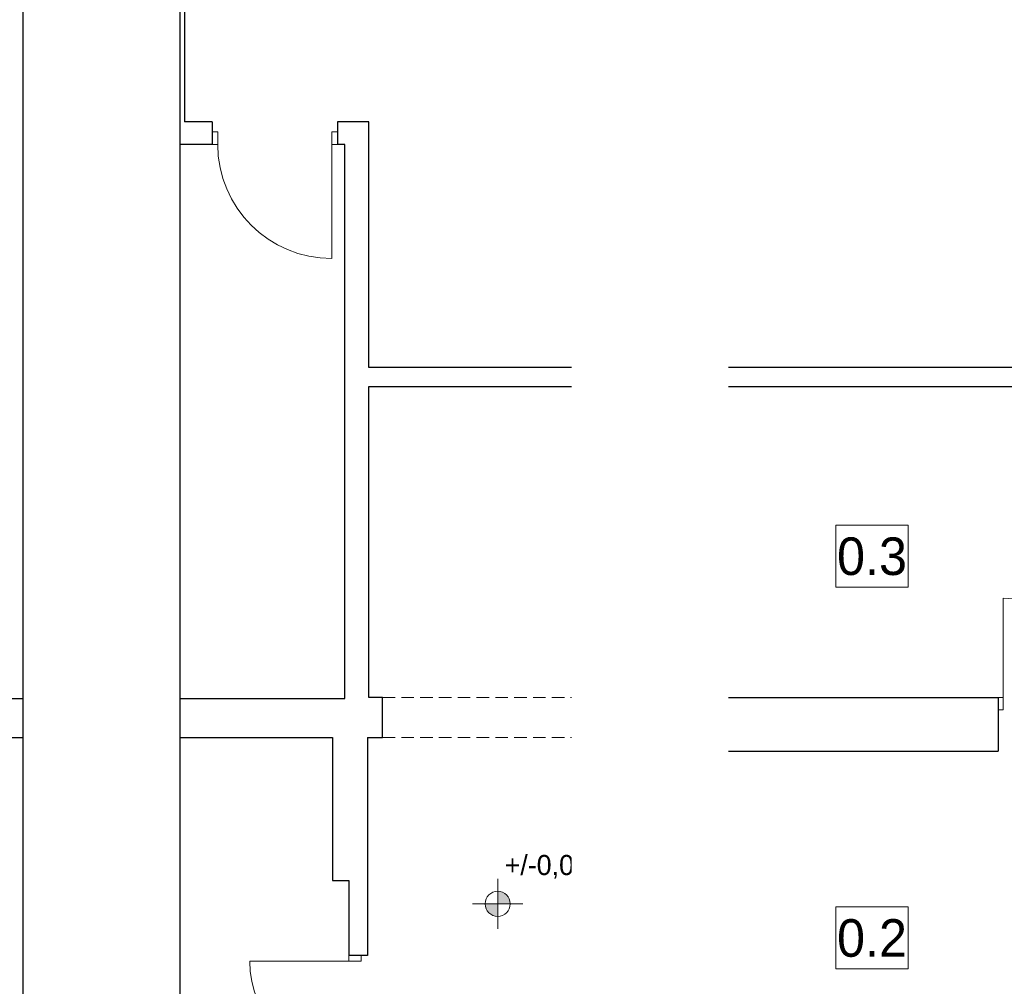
# Model space of a CAD drawing. Extents: x -438200 to -357500, y 15000 to 163871.
# Tile 81 of 148: x -378526 to -370672, y 25008 to 32718. Entities that reach past the tile are written whole.
import ezdxf

# ---------------------------------------------------------------- set-up
doc = ezdxf.new("R2010")
doc.units = 0
doc.header["$MEASUREMENT"] = 0
doc.set_wipeout_variables(frame=1)
doc.linetypes.add('Krawędzie ukryte', pattern=[150, 100, -50])
doc.layers.get('0').update_dxf_attribs({"color": 252})
for name, color, linetype in [('#podkład', 252, 'Continuous'), ('_TABELA', 7, 'Continuous'), ('INWENT RZĘDNE', 252, 'Continuous')]:
    doc.layers.add(name, color=color, linetype=linetype)
for name, color, linetype, lineweight in [('INWENT OPISY_Nr_Pióra__21', 252, 'Continuous', 9), ('INWENT RZĘDNE_Nr_Pióra__21', 252, 'Continuous', 9), ('INWENT. DRZWI_Nr_Pióra__5', 252, 'Continuous', 13), ('INWENT.ŚCIANY_Nr_Pióra__1', 252, 'Continuous', 25), ('Istniejące stropy_Nr_Pióra__5', 252, 'Continuous', 13)]:
    doc.layers.add(name, color=color, linetype=linetype, lineweight=lineweight)
doc.styles.add('GENERATED_STYLE_2', font='txt')
doc.styles.add('GENERATED_STYLE_3', font='txt')

# ---------------------------------------------------------------- blocks, each defined once
blk = doc.blocks.new('Koty wysokościowe_8', base_point=(-424186.4, 25665.7))
at = {"layer": 'INWENT RZĘDNE_Nr_Pióra__21', "linetype": 'Continuous'}
for points in [[(-424186.4, 25665.7), (-424086.4, 25665.7), (-424094, 25704), (-424115.7, 25736.4), (-424148.1, 25758.1), (-424186.4, 25765.7)], [(-424186.4, 25665.7), (-424286.4, 25665.7), (-424278.8, 25627.4), (-424257.1, 25595), (-424224.7, 25573.3), (-424186.4, 25565.7)]]:
    blk.add_hatch(color=256, dxfattribs=at).paths.add_polyline_path(points, flags=0)
for p, q in [((-424186.4, 25465.7), (-424186.4, 25865.7)), ((-424386.4, 25665.7), (-423986.4, 25665.7))]:
    blk.add_line(p, q, dxfattribs=at)
blk.add_circle((-424186.4, 25665.7), 100, dxfattribs=at)
at = {"layer": 'INWENT RZĘDNE_Nr_Pióra__21', "insert": (-424131.1, 25865.7), "char_height": 160, "attachment_point": 7, "style": 'GENERATED_STYLE_2'}
blk.add_mtext('{+/-0,00}', dxfattribs=at)
blk = doc.blocks.new('parter')
at = {"layer": 'INWENT. DRZWI_Nr_Pióra__5', "color": 252, "linetype": 'Continuous'}
for p, q in [((-426419.9, 31822.6), (-426464.9, 31822.6)), ((-426419.9, 31722.6), (-426419.9, 31822.6)), ((-425509.9, 31722.6), (-425509.9, 31822.6)), ((-425509.9, 31822.6), (-425464.9, 31822.6)), ((-426464.9, 31722.6), (-426419.9, 31722.6)), ((-425464.9, 31722.6), (-425509.9, 31722.6)), ((-425509.9, 31722.6), (-425509.9, 30812.6)), ((-420154.9, 27312.6), (-420154.9, 28102.6)), ((-420194.9, 27312.6), (-420154.9, 27312.6)), ((-420154.9, 27312.6), (-420154.9, 27212.6)), ((-420154.9, 27212.6), (-420194.9, 27212.6)), ((-425374.9, 25252.6), (-425374.9, 25207.6)), ((-425274.9, 25207.6), (-425274.9, 25252.6)), ((-425374.9, 25207.6), (-426164.9, 25207.6)), ((-425374.9, 25207.6), (-425274.9, 25207.6))]:
    blk.add_line(p, q, dxfattribs=at)
for centre, radius, start, end in [((-425509.9, 31722.6), 910, 180, 270), ((-420154.9, 27312.6), 790, 0, 90), ((-425374.9, 25207.6), 790, 180, 270)]:
    blk.add_arc(centre, radius, start, end, dxfattribs=at)
at = {"layer": 'INWENT.ŚCIANY_Nr_Pióra__1', "color": 252, "linetype": 'Continuous'}
for p, q in [((-426684.9, 35402.6), (-426684.9, 31902.6)), ((-426854.9, 31722.6), (-426854.9, 32752.6)), ((-426464.9, 31902.6), (-426684.9, 31902.6)), ((-426464.9, 31902.6), (-426464.9, 31722.6)), ((-425214.9, 31902.6), (-425464.9, 31902.6)), ((-425464.9, 31902.6), (-425464.9, 31722.6)), ((-425214.9, 29942.6), (-425214.9, 31902.6)), ((-426464.9, 31722.6), (-426854.9, 31722.6)), ((-425404.9, 31722.6), (-425464.9, 31722.6)), ((-425404.9, 27302.6), (-425404.9, 31722.6)), ((-416534.9, 29942.6), (-425214.9, 29942.6)), ((-425214.9, 27312.6), (-425214.9, 29792.6)), ((-425214.9, 29792.6), (-416574.9, 29792.6)), ((-429844.9, 27302.6), (-425404.9, 27302.6)), ((-425104.9, 27312.6), (-425214.9, 27312.6)), ((-425104.9, 26992.6), (-425104.9, 27312.6)), ((-423444.9, 26992.6), (-423444.9, 27312.6)), ((-423444.9, 27312.6), (-423444.9, 23352.6)), ((-423444.9, 27312.6), (-420194.9, 27312.6)), ((-420194.9, 27312.6), (-420194.9, 26882.6)), ((-429844.9, 26992.6), (-425504.9, 26992.6)), ((-425504.9, 26992.6), (-425504.9, 25852.6)), ((-425224.9, 26992.6), (-425224.9, 25252.6)), ((-425224.9, 26992.6), (-425104.9, 26992.6)), ((-423294.9, 23352.6), (-423294.9, 27012.6)), ((-422544.9, 27012.6), (-423294.9, 27012.6)), ((-422544.9, 26882.6), (-422544.9, 27012.6)), ((-422544.9, 26882.6), (-420194.9, 26882.6)), ((-425504.9, 25852.6), (-425374.9, 25852.6)), ((-425374.9, 25852.6), (-425374.9, 25252.6)), ((-425224.9, 25252.6), (-425374.9, 25252.6))]:
    blk.add_line(p, q, dxfattribs=at)
at = {"layer": 'Istniejące stropy_Nr_Pióra__5', "color": 252, "linetype": 'Krawędzie ukryte'}
for p, q in [((-425104.9, 27312.6), (-423444.9, 27312.6)), ((-425104.9, 26992.6), (-423444.9, 26992.6))]:
    blk.add_line(p, q, dxfattribs=at)
at = {"layer": 'INWENT RZĘDNE', "color": 252}
blk.add_blockref('Koty wysokościowe_8', (-424186.4, 25665.7), dxfattribs=at)
at = {"color": 252, "linetype": 'Continuous', "ltscale": 1714042.903696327}
blk.add_wipeout([(-427748.4, 30230.4), (-427172.4, 30230.4), (-427172.4, 29736.2), (-427748.4, 29736.2)], dxfattribs=at).dxf.layer = 'INWENT OPISY_Nr_Pióra__21'
at = {"color": 252, "linetype": 'Continuous', "ltscale": 1688639.473355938}
blk.add_wipeout([(-421488.8, 28686.3), (-420912.8, 28686.3), (-420912.8, 28192.2), (-421488.8, 28192.2)], dxfattribs=at).dxf.layer = 'INWENT OPISY_Nr_Pióra__21'
at = {"color": 252, "linetype": 'Continuous', "ltscale": 1712983.114872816}
blk.add_wipeout([(-427748.4, 26170.1), (-427172.4, 26170.1), (-427172.4, 25676), (-427748.4, 25676)], dxfattribs=at).dxf.layer = 'INWENT OPISY_Nr_Pióra__21'
at = {"color": 252, "linetype": 'Continuous', "ltscale": 1687862.734846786}
blk.add_wipeout([(-421488.8, 25641.4), (-420912.8, 25641.4), (-420912.8, 25147.3), (-421488.8, 25147.3)], dxfattribs=at).dxf.layer = 'INWENT OPISY_Nr_Pióra__21'
at = {"layer": 'INWENT OPISY_Nr_Pióra__21', "color": 252, "linetype": 'Continuous', "flags": 128}
for points in [[(-427748.4, 30230.4), (-427172.4, 30230.4), (-427172.4, 29736.2), (-427748.4, 29736.2)], [(-421488.8, 28686.3), (-420912.8, 28686.3), (-420912.8, 28192.2), (-421488.8, 28192.2)], [(-427748.4, 26170.1), (-427172.4, 26170.1), (-427172.4, 25676), (-427748.4, 25676)], [(-421488.8, 25641.4), (-420912.8, 25641.4), (-420912.8, 25147.3), (-421488.8, 25147.3)]]:
    blk.add_lwpolyline(points, close=True, dxfattribs=at)
at = {"layer": 'INWENT OPISY_Nr_Pióra__21', "color": 252, "linetype": 'Continuous', "char_height": 300, "attachment_point": 8, "style": 'GENERATED_STYLE_3'}
for s, insert in [('{0.9 }', (-427460.4, 29828)), ('{0.3 }', (-421200.8, 28284.2)), ('{0.1 }', (-427460.4, 25767.9)), ('{0.2 }', (-421200.8, 25239.3))]:
    blk.add_mtext(s, dxfattribs=dict(at, insert=insert))

msp = doc.modelspace()

# ---------------------------------------------------------------- block references
at = {"layer": '#podkład', "color": 3, "lineweight": 50}
msp.add_blockref('parter', (49473.1, 0), dxfattribs=at)

# ---------------------------------------------------------------- next in the draw order: wipeouts: each hides what was drawn before it
at = {"color": 3, "lineweight": 50}
for points in [[(-378500, 18800), (-377250, 19105), (-377250, 33345), (-378500, 33650)], [(-374124.6, 18791.2), (-372874.6, 19096.2), (-372874.6, 33336.2), (-374124.6, 33641.2)]]:
    msp.add_wipeout(points, dxfattribs=at)

# ---------------------------------------------------------------- next in the draw order: linework, layer by layer
at = {"layer": '_TABELA', "color": 7}
msp.add_lwpolyline([(-378500, 33650), (-357500, 33650), (-378500, 33650), (-378500, 18800), (-357500, 18800), (-357500, 33650)], dxfattribs=at)
msp.add_lwpolyline([(-357800, 33345), (-377250, 33345), (-377250, 19105), (-357800, 19105)], close=True, dxfattribs=at)

doc.saveas('drawing.dxf')
